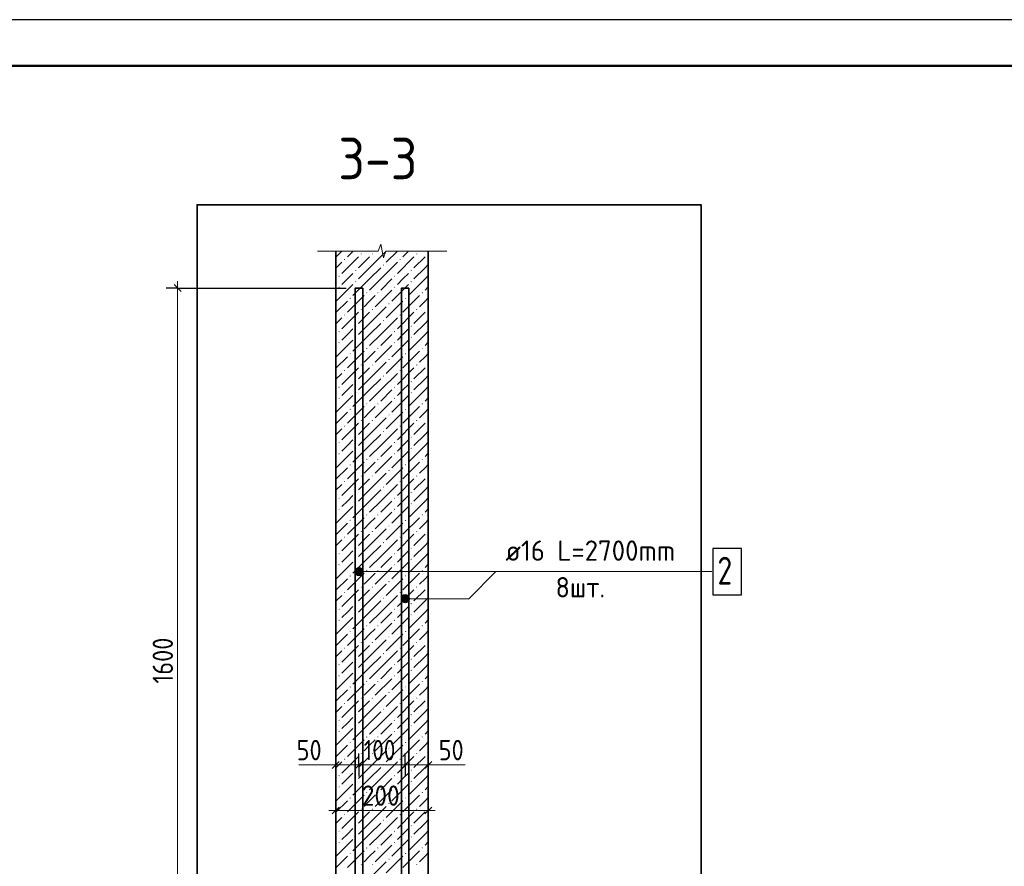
# Model space of a CAD drawing. Header units: millimetres. Extents: x 0 to 42000, y 0 to 29700.
# Tile 11 of 12: x 20708 to 31354, y 20550 to 29700. Entities that reach past the tile are written whole.
import ezdxf

# ---------------------------------------------------------------- set-up
doc = ezdxf.new("R2010")
doc.units = ezdxf.units.MM
for name, color, linetype, lineweight in [('Standard', 7, 'Continuous', 25), ('Выпуски ДОП Г-обр.', 52, 'Continuous', 25), ('ЖБ Пилон', 7, 'Continuous', 35), ('Размерная линия_ общее', 7, 'Continuous', 13), ('Текст_ общее', 7, 'Continuous', 25)]:
    doc.layers.add(name, color=color, linetype=linetype, lineweight=lineweight)
doc.styles.add('ISOCPEUR', font='txt')

msp = doc.modelspace()

# ---------------------------------------------------------------- hatches: boundary and pattern name
at = {"layer": 'Standard', "linetype": 'Continuous', "lineweight": 13, "transparency": 33554687}
for points in [[(24337, 23712), (24337, 23757), (24331, 23735)], [(24353, 23696), (24353, 23774), (24337, 23757)], [(24353, 23696), (24337, 23757), (24337, 23712)], [(24376, 23690), (24376, 23780), (24353, 23774)], [(24376, 23690), (24353, 23774), (24353, 23696)], [(24398, 23696), (24398, 23774), (24376, 23780)], [(24398, 23696), (24376, 23780), (24376, 23690)], [(24415, 23712), (24415, 23757), (24398, 23774)], [(24415, 23712), (24398, 23774), (24398, 23696)], [(24415, 23757), (24415, 23712), (24421, 23735)], [(24837, 23420), (24837, 23465), (24831, 23442)], [(24853, 23404), (24853, 23481), (24837, 23465)], [(24853, 23404), (24837, 23465), (24837, 23420)], [(24876, 23397), (24876, 23487), (24853, 23481)], [(24876, 23397), (24853, 23481), (24853, 23404)], [(24898, 23404), (24898, 23481), (24876, 23487)], [(24898, 23404), (24876, 23487), (24876, 23397)], [(24915, 23420), (24915, 23465), (24898, 23481)], [(24915, 23420), (24898, 23481), (24898, 23404)], [(24915, 23465), (24915, 23420), (24921, 23442)]]:
    msp.add_hatch(color=7, dxfattribs=at).paths.add_polyline_path(points)
at = {"layer": 'ЖБ Пилон', "linetype": 'Continuous', "lineweight": 18, "transparency": 33554687}
for points in [[(24394, 27168), (24401, 27175), (24407, 27168), (24401, 27162)], [(24514, 27168), (24521, 27175), (24527, 27168), (24521, 27162)], [(24994, 27168), (25001, 27175), (25007, 27168), (25001, 27162)], [(25114, 27168), (25121, 27175), (25126, 27170), (25126, 27167), (25121, 27162)], [(24214, 27108), (24221, 27115), (24227, 27108), (24221, 27102)], [(24634, 27048), (24641, 27055), (24647, 27048), (24641, 27042)], [(24814, 27108), (24821, 27115), (24827, 27108), (24821, 27102)], [(24334, 26988), (24341, 26995), (24347, 26988), (24341, 26982)], [(24934, 26988), (24941, 26995), (24947, 26988), (24941, 26982)], [(24154, 26928), (24161, 26935), (24167, 26928), (24161, 26922)], [(24334, 26868), (24341, 26875), (24347, 26868), (24341, 26862)], [(24754, 26928), (24761, 26935), (24767, 26928), (24761, 26922)], [(24934, 26868), (24941, 26875), (24947, 26868), (24941, 26862)], [(24154, 26808), (24161, 26815), (24167, 26808), (24161, 26802)], [(24454, 26748), (24461, 26755), (24467, 26748), (24461, 26742)], [(24574, 26748), (24581, 26755), (24587, 26748), (24581, 26742)], [(24754, 26808), (24761, 26815), (24767, 26808), (24761, 26802)], [(25054, 26748), (25061, 26755), (25067, 26748), (25061, 26742)], [(24274, 26688), (24281, 26695), (24287, 26688), (24281, 26682)], [(24694, 26628), (24701, 26635), (24707, 26628), (24701, 26622)], [(24874, 26688), (24881, 26695), (24887, 26688), (24881, 26682)], [(24214, 26508), (24221, 26515), (24227, 26508), (24221, 26502)], [(24394, 26568), (24401, 26575), (24407, 26568), (24401, 26562)], [(24514, 26568), (24521, 26575), (24527, 26568), (24521, 26562)], [(24814, 26508), (24821, 26515), (24827, 26508), (24821, 26502)], [(24994, 26568), (25001, 26575), (25007, 26568), (25001, 26562)], [(25114, 26568), (25121, 26575), (25126, 26570), (25126, 26567), (25121, 26562)], [(24634, 26448), (24641, 26455), (24647, 26448), (24641, 26442)], [(24154, 26328), (24161, 26335), (24167, 26328), (24161, 26322)], [(24334, 26388), (24341, 26395), (24347, 26388), (24341, 26382)], [(24754, 26328), (24761, 26335), (24767, 26328), (24761, 26322)], [(24934, 26388), (24941, 26395), (24947, 26388), (24941, 26382)], [(24154, 26208), (24161, 26215), (24167, 26208), (24161, 26202)], [(24334, 26268), (24341, 26275), (24347, 26268), (24341, 26262)], [(24754, 26208), (24761, 26215), (24767, 26208), (24761, 26202)], [(24934, 26268), (24941, 26275), (24947, 26268), (24941, 26262)], [(24274, 26088), (24281, 26095), (24287, 26088), (24281, 26082)], [(24454, 26148), (24461, 26155), (24467, 26148), (24461, 26142)], [(24574, 26148), (24581, 26155), (24587, 26148), (24581, 26142)], [(24874, 26088), (24881, 26095), (24887, 26088), (24881, 26082)], [(25054, 26148), (25061, 26155), (25067, 26148), (25061, 26142)], [(24694, 26028), (24701, 26035), (24707, 26028), (24701, 26022)], [(24214, 25908), (24221, 25915), (24227, 25908), (24221, 25902)], [(24394, 25968), (24401, 25975), (24407, 25968), (24401, 25962)], [(24514, 25968), (24521, 25975), (24527, 25968), (24521, 25962)], [(24814, 25908), (24821, 25915), (24827, 25908), (24821, 25902)], [(24994, 25968), (25001, 25975), (25007, 25968), (25001, 25962)], [(25114, 25968), (25121, 25975), (25126, 25970), (25126, 25967), (25121, 25962)], [(24334, 25788), (24341, 25795), (24347, 25788), (24341, 25782)], [(24634, 25848), (24641, 25855), (24647, 25848), (24641, 25842)], [(24934, 25788), (24941, 25795), (24947, 25788), (24941, 25782)], [(24154, 25728), (24161, 25735), (24167, 25728), (24161, 25722)], [(24334, 25668), (24341, 25675), (24347, 25668), (24341, 25662)], [(24754, 25728), (24761, 25735), (24767, 25728), (24761, 25722)], [(24934, 25668), (24941, 25675), (24947, 25668), (24941, 25662)], [(24154, 25608), (24161, 25615), (24167, 25608), (24161, 25602)], [(24454, 25548), (24461, 25555), (24467, 25548), (24461, 25542)], [(24574, 25548), (24581, 25555), (24587, 25548), (24581, 25542)], [(24754, 25608), (24761, 25615), (24767, 25608), (24761, 25602)], [(25054, 25548), (25061, 25555), (25067, 25548), (25061, 25542)], [(24274, 25488), (24281, 25495), (24287, 25488), (24281, 25482)], [(24874, 25488), (24881, 25495), (24887, 25488), (24881, 25482)], [(24394, 25368), (24401, 25375), (24407, 25368), (24401, 25362)], [(24514, 25368), (24521, 25375), (24527, 25368), (24521, 25362)], [(24694, 25428), (24701, 25435), (24707, 25428), (24701, 25422)], [(24994, 25368), (25001, 25375), (25007, 25368), (25001, 25362)], [(25114, 25368), (25121, 25375), (25126, 25370), (25126, 25367), (25121, 25362)], [(24214, 25308), (24221, 25315), (24227, 25308), (24221, 25302)], [(24634, 25248), (24641, 25255), (24647, 25248), (24641, 25242)], [(24814, 25308), (24821, 25315), (24827, 25308), (24821, 25302)], [(24154, 25128), (24161, 25135), (24167, 25128), (24161, 25122)], [(24334, 25188), (24341, 25195), (24347, 25188), (24341, 25182)], [(24754, 25128), (24761, 25135), (24767, 25128), (24761, 25122)], [(24934, 25188), (24941, 25195), (24947, 25188), (24941, 25182)], [(24334, 25068), (24341, 25075), (24347, 25068), (24341, 25062)], [(24934, 25068), (24941, 25075), (24947, 25068), (24941, 25062)], [(24154, 25008), (24161, 25015), (24167, 25008), (24161, 25002)], [(24454, 24948), (24461, 24955), (24467, 24948), (24461, 24942)], [(24574, 24948), (24581, 24955), (24587, 24948), (24581, 24942)], [(24754, 25008), (24761, 25015), (24767, 25008), (24761, 25002)], [(25054, 24948), (25061, 24955), (25067, 24948), (25061, 24942)], [(24274, 24888), (24281, 24895), (24287, 24888), (24281, 24882)], [(24694, 24828), (24701, 24835), (24707, 24828), (24701, 24822)], [(24874, 24888), (24881, 24895), (24887, 24888), (24881, 24882)], [(24214, 24708), (24221, 24715), (24227, 24708), (24221, 24702)], [(24394, 24768), (24401, 24775), (24407, 24768), (24401, 24762)], [(24514, 24768), (24521, 24775), (24527, 24768), (24521, 24762)], [(24814, 24708), (24821, 24715), (24827, 24708), (24821, 24702)], [(24994, 24768), (25001, 24775), (25007, 24768), (25001, 24762)], [(25114, 24768), (25121, 24775), (25126, 24770), (25126, 24767), (25121, 24762)], [(24334, 24588), (24341, 24595), (24347, 24588), (24341, 24582)], [(24634, 24648), (24641, 24655), (24647, 24648), (24641, 24642)], [(24934, 24588), (24941, 24595), (24947, 24588), (24941, 24582)], [(24154, 24528), (24161, 24535), (24167, 24528), (24161, 24522)], [(24754, 24528), (24761, 24535), (24767, 24528), (24761, 24522)], [(24154, 24408), (24161, 24415), (24167, 24408), (24161, 24402)], [(24334, 24468), (24341, 24475), (24347, 24468), (24341, 24462)], [(24754, 24408), (24761, 24415), (24767, 24408), (24761, 24402)], [(24934, 24468), (24941, 24475), (24947, 24468), (24941, 24462)], [(24274, 24288), (24281, 24295), (24287, 24288), (24281, 24282)], [(24454, 24348), (24461, 24355), (24467, 24348), (24461, 24342)], [(24574, 24348), (24581, 24355), (24587, 24348), (24581, 24342)], [(24874, 24288), (24881, 24295), (24887, 24288), (24881, 24282)], [(25054, 24348), (25061, 24355), (25067, 24348), (25061, 24342)], [(24394, 24168), (24401, 24175), (24407, 24168), (24401, 24162)], [(24514, 24168), (24521, 24175), (24527, 24168), (24521, 24162)], [(24694, 24228), (24701, 24235), (24707, 24228), (24701, 24222)], [(24994, 24168), (25001, 24175), (25007, 24168), (25001, 24162)], [(25114, 24168), (25121, 24175), (25126, 24170), (25126, 24167), (25121, 24162)], [(24214, 24108), (24221, 24115), (24227, 24108), (24221, 24102)], [(24814, 24108), (24821, 24115), (24827, 24108), (24821, 24102)], [(24334, 23988), (24341, 23995), (24347, 23988), (24341, 23982)], [(24634, 24048), (24641, 24055), (24647, 24048), (24641, 24042)], [(24934, 23988), (24941, 23995), (24947, 23988), (24941, 23982)], [(24154, 23928), (24161, 23935), (24167, 23928), (24161, 23922)], [(24334, 23868), (24341, 23875), (24347, 23868), (24341, 23862)], [(24754, 23928), (24761, 23935), (24767, 23928), (24761, 23922)], [(24934, 23868), (24941, 23875), (24947, 23868), (24941, 23862)], [(24154, 23808), (24161, 23815), (24167, 23808), (24161, 23802)], [(24454, 23748), (24461, 23755), (24467, 23748), (24461, 23742)], [(24574, 23748), (24581, 23755), (24587, 23748), (24581, 23742)], [(24754, 23808), (24761, 23815), (24767, 23808), (24761, 23802)], [(25054, 23748), (25061, 23755), (25067, 23748), (25061, 23742)], [(24274, 23688), (24281, 23695), (24287, 23688), (24281, 23682)], [(24694, 23628), (24701, 23635), (24707, 23628), (24701, 23622)], [(24874, 23688), (24881, 23695), (24887, 23688), (24881, 23682)], [(24394, 23568), (24401, 23575), (24407, 23568), (24401, 23562)], [(24514, 23568), (24521, 23575), (24527, 23568), (24521, 23562)], [(24994, 23568), (25001, 23575), (25007, 23568), (25001, 23562)], [(25114, 23568), (25121, 23575), (25126, 23570), (25126, 23567), (25121, 23562)], [(24214, 23508), (24221, 23515), (24227, 23508), (24221, 23502)], [(24634, 23448), (24641, 23455), (24647, 23448), (24641, 23442)], [(24814, 23508), (24821, 23515), (24827, 23508), (24821, 23502)], [(24154, 23328), (24161, 23335), (24167, 23328), (24161, 23322)], [(24334, 23388), (24341, 23395), (24347, 23388), (24341, 23382)], [(24754, 23328), (24761, 23335), (24767, 23328), (24761, 23322)], [(24934, 23388), (24941, 23395), (24947, 23388), (24941, 23382)], [(24154, 23208), (24161, 23215), (24167, 23208), (24161, 23202)], [(24334, 23268), (24341, 23275), (24347, 23268), (24341, 23262)], [(24754, 23208), (24761, 23215), (24767, 23208), (24761, 23202)], [(24934, 23268), (24941, 23275), (24947, 23268), (24941, 23262)], [(24454, 23148), (24461, 23155), (24467, 23148), (24461, 23142)], [(24574, 23148), (24581, 23155), (24587, 23148), (24581, 23142)], [(25054, 23148), (25061, 23155), (25067, 23148), (25061, 23142)], [(24274, 23088), (24281, 23095), (24287, 23088), (24281, 23082)], [(24694, 23028), (24701, 23035), (24707, 23028), (24701, 23022)], [(24874, 23088), (24881, 23095), (24887, 23088), (24881, 23082)], [(24214, 22908), (24221, 22915), (24227, 22908), (24221, 22902)], [(24394, 22968), (24401, 22975), (24407, 22968), (24401, 22962)], [(24514, 22968), (24521, 22975), (24527, 22968), (24521, 22962)], [(24814, 22908), (24821, 22915), (24827, 22908), (24821, 22902)], [(24994, 22968), (25001, 22975), (25007, 22968), (25001, 22962)], [(25114, 22968), (25121, 22975), (25126, 22970), (25126, 22967), (25121, 22962)], [(24334, 22788), (24341, 22795), (24347, 22788), (24341, 22782)], [(24634, 22848), (24641, 22855), (24647, 22848), (24641, 22842)], [(24934, 22788), (24941, 22795), (24947, 22788), (24941, 22782)], [(24154, 22728), (24161, 22735), (24167, 22728), (24161, 22722)], [(24754, 22728), (24761, 22735), (24767, 22728), (24761, 22722)], [(24154, 22608), (24161, 22615), (24167, 22608), (24161, 22602)], [(24334, 22668), (24341, 22675), (24347, 22668), (24341, 22662)], [(24754, 22608), (24761, 22615), (24767, 22608), (24761, 22602)], [(24934, 22668), (24941, 22675), (24947, 22668), (24941, 22662)], [(24274, 22488), (24281, 22495), (24287, 22488), (24281, 22482)], [(24454, 22548), (24461, 22555), (24467, 22548), (24461, 22542)], [(24574, 22548), (24581, 22555), (24587, 22548), (24581, 22542)], [(24874, 22488), (24881, 22495), (24887, 22488), (24881, 22482)], [(25054, 22548), (25061, 22555), (25067, 22548), (25061, 22542)], [(24394, 22368), (24401, 22375), (24407, 22368), (24401, 22362)], [(24514, 22368), (24521, 22375), (24527, 22368), (24521, 22362)], [(24694, 22428), (24701, 22435), (24707, 22428), (24701, 22422)], [(24994, 22368), (25001, 22375), (25007, 22368), (25001, 22362)], [(25114, 22368), (25121, 22375), (25126, 22370), (25126, 22367), (25121, 22362)], [(24214, 22308), (24221, 22315), (24227, 22308), (24221, 22302)], [(24634, 22248), (24641, 22255), (24647, 22248), (24641, 22242)], [(24814, 22308), (24821, 22315), (24827, 22308), (24821, 22302)], [(24334, 22188), (24341, 22195), (24347, 22188), (24341, 22182)], [(24934, 22188), (24941, 22195), (24947, 22188), (24941, 22182)], [(24154, 22128), (24161, 22135), (24167, 22128), (24161, 22122)], [(24334, 22068), (24341, 22075), (24347, 22068), (24341, 22062)], [(24754, 22128), (24761, 22135), (24767, 22128), (24761, 22122)], [(24934, 22068), (24941, 22075), (24947, 22068), (24941, 22062)], [(24154, 22008), (24161, 22015), (24167, 22008), (24161, 22002)], [(24454, 21948), (24461, 21955), (24467, 21948), (24461, 21942)], [(24574, 21948), (24581, 21955), (24587, 21948), (24581, 21942)], [(24754, 22008), (24761, 22015), (24767, 22008), (24761, 22002)], [(25054, 21948), (25061, 21955), (25067, 21948), (25061, 21942)], [(24274, 21888), (24281, 21895), (24287, 21888), (24281, 21882)], [(24694, 21828), (24701, 21835), (24707, 21828), (24701, 21822)], [(24874, 21888), (24881, 21895), (24887, 21888), (24881, 21882)], [(24394, 21768), (24401, 21775), (24407, 21768), (24401, 21762)], [(24514, 21768), (24521, 21775), (24527, 21768), (24521, 21762)], [(24994, 21768), (25001, 21775), (25007, 21768), (25001, 21762)], [(25114, 21768), (25121, 21775), (25126, 21770), (25126, 21767), (25121, 21762)], [(24214, 21708), (24221, 21715), (24227, 21708), (24221, 21702)], [(24634, 21648), (24641, 21655), (24647, 21648), (24641, 21642)], [(24814, 21708), (24821, 21715), (24827, 21708), (24821, 21702)], [(24154, 21528), (24161, 21535), (24167, 21528), (24161, 21522)], [(24334, 21588), (24341, 21595), (24347, 21588), (24341, 21582)], [(24754, 21528), (24761, 21535), (24767, 21528), (24761, 21522)], [(24934, 21588), (24941, 21595), (24947, 21588), (24941, 21582)], [(24154, 21408), (24161, 21415), (24167, 21408), (24161, 21402)], [(24334, 21468), (24341, 21475), (24347, 21468), (24341, 21462)], [(24754, 21408), (24761, 21415), (24767, 21408), (24761, 21402)], [(24934, 21468), (24941, 21475), (24947, 21468), (24941, 21462)], [(24274, 21288), (24281, 21295), (24287, 21288), (24281, 21282)], [(24454, 21348), (24461, 21355), (24467, 21348), (24461, 21342)], [(24574, 21348), (24581, 21355), (24587, 21348), (24581, 21342)], [(24874, 21288), (24881, 21295), (24887, 21288), (24881, 21282)], [(25054, 21348), (25061, 21355), (25067, 21348), (25061, 21342)], [(24694, 21228), (24701, 21235), (24707, 21228), (24701, 21222)], [(24214, 21108), (24221, 21115), (24227, 21108), (24221, 21102)], [(24394, 21168), (24401, 21175), (24407, 21168), (24401, 21162)], [(24514, 21168), (24521, 21175), (24527, 21168), (24521, 21162)], [(24814, 21108), (24821, 21115), (24827, 21108), (24821, 21102)], [(24994, 21168), (25001, 21175), (25007, 21168), (25001, 21162)], [(25114, 21168), (25121, 21175), (25126, 21170), (25126, 21167), (25121, 21162)], [(24334, 20988), (24341, 20995), (24347, 20988), (24341, 20982)], [(24634, 21048), (24641, 21055), (24647, 21048), (24641, 21042)], [(24934, 20988), (24941, 20995), (24947, 20988), (24941, 20982)], [(24154, 20928), (24161, 20935), (24167, 20928), (24161, 20922)], [(24334, 20868), (24341, 20875), (24347, 20868), (24341, 20862)], [(24754, 20928), (24761, 20935), (24767, 20928), (24761, 20922)], [(24934, 20868), (24941, 20875), (24947, 20868), (24941, 20862)], [(24154, 20808), (24161, 20815), (24167, 20808), (24161, 20802)], [(24754, 20808), (24761, 20815), (24767, 20808), (24761, 20802)], [(24274, 20688), (24281, 20695), (24287, 20688), (24281, 20682)], [(24454, 20748), (24461, 20755), (24467, 20748), (24461, 20742)], [(24574, 20748), (24581, 20755), (24587, 20748), (24581, 20742)], [(24874, 20688), (24881, 20695), (24887, 20688), (24881, 20682)], [(25054, 20748), (25061, 20755), (25067, 20748), (25061, 20742)], [(24394, 20568), (24401, 20575), (24407, 20568), (24401, 20562)], [(24514, 20568), (24521, 20575), (24527, 20568), (24521, 20562)], [(24694, 20628), (24701, 20635), (24707, 20628), (24701, 20622)], [(24994, 20568), (25001, 20575), (25007, 20568), (25001, 20562)], [(25114, 20568), (25121, 20575), (25126, 20570), (25126, 20567), (25121, 20562)]]:
    msp.add_hatch(color=7, dxfattribs=at).paths.add_polyline_path(points, flags=16)

# ---------------------------------------------------------------- linework, layer by layer
at = {"layer": 'Standard', "color": 7, "linetype": 'Continuous', "lineweight": 13, "transparency": 33554687}
for p, q in [((24584, 27200), (24612, 27275)), ((24612, 27275), (24640, 27125)), ((23926, 27200), (24584, 27200)), ((24640, 27125), (24668, 27200)), ((24668, 27200), (25326, 27200)), ((25326, 27200), (25326, 27200)), ((24376, 23780), (24376, 23780)), ((24331, 23735), (24331, 23735)), ((24376, 23690), (24376, 23690)), ((24421, 23735), (24421, 23735)), ((24831, 23442), (24831, 23442)), ((24876, 23487), (24876, 23487)), ((24921, 23442), (24921, 23442)), ((24876, 23397), (24876, 23397)), ((23726, 21646), (24126, 21646)), ((25126, 21646), (25526, 21646))]:
    msp.add_line(p, q, dxfattribs=at)
at = {"layer": 'Standard', "color": 7, "linetype": 'Continuous', "lineweight": 25, "transparency": 33554687}
msp.add_lwpolyline([(0, 0), (42000, 0), (42000, 29700), (0, 29700), (0, 0)], close=True, dxfattribs=at)
at = {"layer": 'Standard', "color": 7, "linetype": 'Continuous', "lineweight": 50, "transparency": 33554687}
msp.add_lwpolyline([(2000, 29200), (41500, 29200), (41500, 500), (2000, 500), (2000, 29200)], close=True, dxfattribs=at)
at = {"layer": 'Standard', "color": 251, "linetype": 'Continuous', "lineweight": 13, "true_color": 0x656565, "transparency": 33554687}
msp.add_lwpolyline([(41500, 29200), (2000, 29200), (2000, 6000), (41500, 6000), (41500, 29200)], dxfattribs=at)
at = {"layer": 'Standard', "color": 254, "linetype": 'Continuous', "lineweight": 35, "true_color": 0xc4c4ff, "transparency": 33554687}
msp.add_lwpolyline([(22626, 12300), (28076, 12300), (28076, 27700), (22626, 27700), (22626, 12300)], dxfattribs=at)
at = {"layer": 'Standard', "color": 7, "linetype": 'Continuous', "lineweight": 13, "transparency": 33554687}
for points in [[(28192, 23735), (24764, 23735), (24376, 23735)], [(25857, 23735), (25564, 23442), (24876, 23442)]]:
    msp.add_lwpolyline(points, dxfattribs=at)
for centre in [(24376, 23735), (24876, 23442)]:
    msp.add_circle(centre, 45, dxfattribs=at)
at = {"layer": 'Выпуски ДОП Г-обр.', "color": 26, "linetype": 'Continuous', "lineweight": 35, "true_color": 0x6e2814, "transparency": 33554687}
for points in [[(24416, 26800), (24416, 13300), (24336, 13300), (24336, 26800), (24416, 26800)], [(24416, 26800), (24416, 13300), (24336, 13300), (24336, 26800), (24416, 26800)], [(24916, 26800), (24916, 13300), (24836, 13300), (24836, 26800), (24916, 26800)], [(24916, 26800), (24916, 13300), (24836, 13300), (24836, 26800), (24916, 26800)]]:
    msp.add_lwpolyline(points, dxfattribs=at)
at = {"layer": 'Выпуски ДОП Г-обр.', "color": 7, "linetype": 'Continuous', "lineweight": 25, "transparency": 33554687}
msp.add_lwpolyline([(28202, 23485), (28512, 23485), (28512, 23985), (28202, 23985), (28202, 23485)], dxfattribs=at)
at = {"layer": 'ЖБ Пилон', "color": 9, "linetype": 'Continuous', "lineweight": 18, "true_color": 0xc7c7c7, "transparency": 33554687}
for p, q in [((24192, 27200), (24126, 27134)), ((24312, 27200), (24251, 27138)), ((24431, 27198), (24432, 27200)), ((24491, 27018), (24671, 27198)), ((24552, 27200), (24551, 27198)), ((24792, 27200), (24671, 27078)), ((24912, 27200), (24851, 27138)), ((25031, 27198), (25032, 27200)), ((24126, 27014), (24191, 27078)), ((24371, 27138), (24191, 26958)), ((24491, 27138), (24371, 27018)), ((24611, 26898), (24791, 27078)), ((24971, 27138), (24791, 26958)), ((25091, 27138), (24971, 27018)), ((25091, 27018), (25126, 27054)), ((24251, 26898), (24311, 26958)), ((24491, 27018), (24371, 26898)), ((24611, 27018), (24491, 26898)), ((24851, 26898), (24911, 26958)), ((25091, 27018), (24971, 26898)), ((24131, 26898), (24126, 26894)), ((24311, 26838), (24131, 26658)), ((24191, 26838), (24251, 26898)), ((24491, 26898), (24311, 26718)), ((24611, 26898), (24491, 26778)), ((24731, 26898), (24611, 26778)), ((24911, 26838), (24731, 26658)), ((24791, 26838), (24851, 26898)), ((25091, 26898), (24911, 26718)), ((25126, 26934), (25091, 26898)), ((24131, 26778), (24126, 26774)), ((24731, 26778), (24551, 26598)), ((25126, 26814), (25091, 26778)), ((24251, 26658), (24126, 26534)), ((24431, 26718), (24251, 26538)), ((24431, 26598), (24491, 26658)), ((24491, 26658), (24551, 26718)), ((24851, 26658), (24671, 26478)), ((25031, 26718), (24851, 26538)), ((25031, 26598), (25091, 26658)), ((25091, 26658), (25126, 26694)), ((24371, 26538), (24191, 26358)), ((24491, 26538), (24371, 26418)), ((24491, 26418), (24671, 26598)), ((24971, 26538), (24791, 26358)), ((25091, 26538), (24971, 26418)), ((24126, 26414), (24191, 26478)), ((24491, 26418), (24371, 26298)), ((24611, 26418), (24491, 26298)), ((24611, 26298), (24791, 26478)), ((25091, 26418), (24971, 26298)), ((25091, 26418), (25126, 26454)), ((24131, 26298), (24126, 26294)), ((24191, 26238), (24251, 26298)), ((24251, 26298), (24311, 26358)), ((24491, 26298), (24311, 26118)), ((24611, 26298), (24491, 26178)), ((24731, 26298), (24611, 26178)), ((24791, 26238), (24851, 26298)), ((24851, 26298), (24911, 26358)), ((25091, 26298), (24911, 26118)), ((25126, 26334), (25091, 26298)), ((24311, 26238), (24131, 26058)), ((24911, 26238), (24731, 26058)), ((25126, 26214), (25091, 26178)), ((24131, 26178), (24126, 26174)), ((24431, 26118), (24251, 25938)), ((24491, 26058), (24551, 26118)), ((24731, 26178), (24551, 25998)), ((25031, 26118), (24851, 25938)), ((25091, 26058), (25126, 26094)), ((24251, 26058), (24126, 25934)), ((24431, 25998), (24491, 26058)), ((24491, 25818), (24671, 25998)), ((24851, 26058), (24671, 25878)), ((25031, 25998), (25091, 26058)), ((24126, 25814), (24191, 25878)), ((24371, 25938), (24191, 25758)), ((24491, 25938), (24371, 25818)), ((24611, 25698), (24791, 25878)), ((24971, 25938), (24791, 25758)), ((25091, 25938), (24971, 25818)), ((24491, 25818), (24371, 25698)), ((24611, 25818), (24491, 25698)), ((25091, 25818), (24971, 25698)), ((25091, 25818), (25126, 25854)), ((24131, 25698), (24126, 25694)), ((24191, 25638), (24251, 25698)), ((24251, 25698), (24311, 25758)), ((24491, 25698), (24311, 25518)), ((24611, 25698), (24491, 25578)), ((24731, 25698), (24611, 25578)), ((24791, 25638), (24851, 25698)), ((24851, 25698), (24911, 25758)), ((25091, 25698), (24911, 25518)), ((25126, 25734), (25091, 25698)), ((24131, 25578), (24126, 25574)), ((24311, 25638), (24131, 25458)), ((24731, 25578), (24551, 25398)), ((24911, 25638), (24731, 25458)), ((25126, 25614), (25091, 25578)), ((24251, 25458), (24126, 25334)), ((24431, 25518), (24251, 25338)), ((24431, 25398), (24491, 25458)), ((24491, 25458), (24551, 25518)), ((24851, 25458), (24671, 25278)), ((25031, 25518), (24851, 25338)), ((25031, 25398), (25091, 25458)), ((25091, 25458), (25126, 25494)), ((24371, 25338), (24191, 25158)), ((24491, 25338), (24371, 25218)), ((24491, 25218), (24671, 25398)), ((24971, 25338), (24791, 25158)), ((25091, 25338), (24971, 25218)), ((24126, 25214), (24191, 25278)), ((24611, 25098), (24791, 25278)), ((25091, 25218), (25126, 25254)), ((24251, 25098), (24311, 25158)), ((24491, 25218), (24371, 25098)), ((24611, 25218), (24491, 25098)), ((24851, 25098), (24911, 25158)), ((25091, 25218), (24971, 25098)), ((25126, 25134), (25091, 25098)), ((24131, 25098), (24126, 25094)), ((24311, 25038), (24131, 24858)), ((24191, 25038), (24251, 25098)), ((24491, 25098), (24311, 24918)), ((24611, 25098), (24491, 24978)), ((24731, 25098), (24611, 24978)), ((24911, 25038), (24731, 24858)), ((24791, 25038), (24851, 25098)), ((25091, 25098), (24911, 24918)), ((24131, 24978), (24126, 24974)), ((24431, 24918), (24251, 24738)), ((24491, 24858), (24551, 24918)), ((24731, 24978), (24551, 24798)), ((25031, 24918), (24851, 24738)), ((25126, 25014), (25091, 24978)), ((24251, 24858), (24126, 24734)), ((24431, 24798), (24491, 24858)), ((24851, 24858), (24671, 24678)), ((25031, 24798), (25091, 24858)), ((25091, 24858), (25126, 24894)), ((24371, 24738), (24191, 24558)), ((24491, 24738), (24371, 24618)), ((24491, 24618), (24671, 24798)), ((24971, 24738), (24791, 24558)), ((25091, 24738), (24971, 24618)), ((24126, 24614), (24191, 24678)), ((24491, 24618), (24371, 24498)), ((24611, 24618), (24491, 24498)), ((24611, 24498), (24791, 24678)), ((25091, 24618), (24971, 24498)), ((25091, 24618), (25126, 24654)), ((24131, 24498), (24126, 24494)), ((24191, 24438), (24251, 24498)), ((24251, 24498), (24311, 24558)), ((24491, 24498), (24311, 24318)), ((24611, 24498), (24491, 24378)), ((24731, 24498), (24611, 24378)), ((24791, 24438), (24851, 24498)), ((24851, 24498), (24911, 24558)), ((25091, 24498), (24911, 24318)), ((25126, 24534), (25091, 24498)), ((24311, 24438), (24131, 24258)), ((24911, 24438), (24731, 24258)), ((25126, 24414), (25091, 24378)), ((24131, 24378), (24126, 24374)), ((24431, 24318), (24251, 24138)), ((24491, 24258), (24551, 24318)), ((24731, 24378), (24551, 24198)), ((25031, 24318), (24851, 24138)), ((25091, 24258), (25126, 24294)), ((24251, 24258), (24126, 24134)), ((24431, 24198), (24491, 24258)), ((24491, 24018), (24671, 24198)), ((24851, 24258), (24671, 24078)), ((25031, 24198), (25091, 24258)), ((24126, 24014), (24191, 24078)), ((24371, 24138), (24191, 23958)), ((24491, 24138), (24371, 24018)), ((24611, 23898), (24791, 24078)), ((24971, 24138), (24791, 23958)), ((25091, 24138), (24971, 24018)), ((24251, 23898), (24311, 23958)), ((24491, 24018), (24371, 23898)), ((24611, 24018), (24491, 23898)), ((24851, 23898), (24911, 23958)), ((25091, 24018), (24971, 23898)), ((25091, 24018), (25126, 24054)), ((24131, 23898), (24126, 23894)), ((24191, 23838), (24251, 23898)), ((24491, 23898), (24311, 23718)), ((24611, 23898), (24491, 23778)), ((24731, 23898), (24611, 23778)), ((24791, 23838), (24851, 23898)), ((25091, 23898), (24911, 23718)), ((25126, 23934), (25091, 23898)), ((24131, 23778), (24126, 23774)), ((24311, 23838), (24131, 23658)), ((24731, 23778), (24551, 23598)), ((24911, 23838), (24731, 23658)), ((25126, 23814), (25091, 23778)), ((24251, 23658), (24126, 23534)), ((24431, 23718), (24251, 23538)), ((24431, 23598), (24491, 23658)), ((24491, 23658), (24551, 23718)), ((24851, 23658), (24671, 23478)), ((25031, 23718), (24851, 23538)), ((25031, 23598), (25091, 23658)), ((25091, 23658), (25126, 23694)), ((24371, 23538), (24191, 23358)), ((24491, 23538), (24371, 23418)), ((24491, 23418), (24671, 23598)), ((24971, 23538), (24791, 23358)), ((25091, 23538), (24971, 23418)), ((24126, 23414), (24191, 23478)), ((24611, 23298), (24791, 23478)), ((25091, 23418), (25126, 23454)), ((24251, 23298), (24311, 23358)), ((24491, 23418), (24371, 23298)), ((24611, 23418), (24491, 23298)), ((24851, 23298), (24911, 23358)), ((25091, 23418), (24971, 23298)), ((25126, 23334), (25091, 23298)), ((24131, 23298), (24126, 23294)), ((24311, 23238), (24131, 23058)), ((24191, 23238), (24251, 23298)), ((24491, 23298), (24311, 23118)), ((24611, 23298), (24491, 23178)), ((24731, 23298), (24611, 23178)), ((24911, 23238), (24731, 23058)), ((24791, 23238), (24851, 23298)), ((25091, 23298), (24911, 23118)), ((25126, 23214), (25091, 23178)), ((24131, 23178), (24126, 23174)), ((24431, 23118), (24251, 22938)), ((24491, 23058), (24551, 23118)), ((24731, 23178), (24551, 22998)), ((25031, 23118), (24851, 22938)), ((24251, 23058), (24126, 22934)), ((24431, 22998), (24491, 23058)), ((24491, 22818), (24671, 22998)), ((24851, 23058), (24671, 22878)), ((25031, 22998), (25091, 23058)), ((25091, 23058), (25126, 23094)), ((24371, 22938), (24191, 22758)), ((24491, 22938), (24371, 22818)), ((24971, 22938), (24791, 22758)), ((25091, 22938), (24971, 22818)), ((24126, 22814), (24191, 22878)), ((24491, 22818), (24371, 22698)), ((24611, 22818), (24491, 22698)), ((24611, 22698), (24791, 22878)), ((25091, 22818), (24971, 22698)), ((25091, 22818), (25126, 22854)), ((24131, 22698), (24126, 22694)), ((24191, 22638), (24251, 22698)), ((24251, 22698), (24311, 22758)), ((24491, 22698), (24311, 22518)), ((24611, 22698), (24491, 22578)), ((24731, 22698), (24611, 22578)), ((24791, 22638), (24851, 22698)), ((24851, 22698), (24911, 22758)), ((25091, 22698), (24911, 22518)), ((25126, 22734), (25091, 22698)), ((24131, 22578), (24126, 22574)), ((24311, 22638), (24131, 22458)), ((24731, 22578), (24551, 22398)), ((24911, 22638), (24731, 22458)), ((25126, 22614), (25091, 22578)), ((24431, 22518), (24251, 22338)), ((24491, 22458), (24551, 22518)), ((25031, 22518), (24851, 22338)), ((25091, 22458), (25126, 22494)), ((24251, 22458), (24126, 22334)), ((24431, 22398), (24491, 22458)), ((24491, 22218), (24671, 22398)), ((24851, 22458), (24671, 22278)), ((25031, 22398), (25091, 22458)), ((24126, 22214), (24191, 22278)), ((24371, 22338), (24191, 22158)), ((24491, 22338), (24371, 22218)), ((24611, 22098), (24791, 22278)), ((24971, 22338), (24791, 22158)), ((25091, 22338), (24971, 22218)), ((25091, 22218), (25126, 22254)), ((24251, 22098), (24311, 22158)), ((24491, 22218), (24371, 22098)), ((24611, 22218), (24491, 22098)), ((24851, 22098), (24911, 22158)), ((25091, 22218), (24971, 22098)), ((24131, 22098), (24126, 22094)), ((24311, 22038), (24131, 21858)), ((24191, 22038), (24251, 22098)), ((24491, 22098), (24311, 21918)), ((24611, 22098), (24491, 21978)), ((24731, 22098), (24611, 21978)), ((24911, 22038), (24731, 21858)), ((24791, 22038), (24851, 22098)), ((25091, 22098), (24911, 21918)), ((25126, 22134), (25091, 22098)), ((24131, 21978), (24126, 21974)), ((24731, 21978), (24551, 21798)), ((25126, 22014), (25091, 21978)), ((24251, 21858), (24126, 21734)), ((24431, 21918), (24251, 21738)), ((24431, 21798), (24491, 21858)), ((24491, 21858), (24551, 21918)), ((24851, 21858), (24671, 21678)), ((25031, 21918), (24851, 21738)), ((25031, 21798), (25091, 21858)), ((25091, 21858), (25126, 21894)), ((24371, 21738), (24191, 21558)), ((24491, 21738), (24371, 21618)), ((24491, 21618), (24671, 21798)), ((24971, 21738), (24791, 21558)), ((25091, 21738), (24971, 21618)), ((24126, 21614), (24191, 21678)), ((24491, 21618), (24371, 21498)), ((24611, 21618), (24491, 21498)), ((24611, 21498), (24791, 21678)), ((25091, 21618), (24971, 21498)), ((25091, 21618), (25126, 21654)), ((24251, 21498), (24311, 21558)), ((24851, 21498), (24911, 21558)), ((25126, 21534), (25091, 21498)), ((24131, 21498), (24126, 21494)), ((24311, 21438), (24131, 21258)), ((24191, 21438), (24251, 21498)), ((24491, 21498), (24311, 21318)), ((24611, 21498), (24491, 21378)), ((24731, 21498), (24611, 21378)), ((24911, 21438), (24731, 21258)), ((24791, 21438), (24851, 21498)), ((25091, 21498), (24911, 21318)), ((25126, 21414), (25091, 21378)), ((24131, 21378), (24126, 21374)), ((24431, 21318), (24251, 21138)), ((24491, 21258), (24551, 21318)), ((24731, 21378), (24551, 21198)), ((25031, 21318), (24851, 21138)), ((25091, 21258), (25126, 21294)), ((24251, 21258), (24126, 21134)), ((24431, 21198), (24491, 21258)), ((24491, 21018), (24671, 21198)), ((24851, 21258), (24671, 21078)), ((25031, 21198), (25091, 21258)), ((24371, 21138), (24191, 20958)), ((24491, 21138), (24371, 21018)), ((24971, 21138), (24791, 20958)), ((25091, 21138), (24971, 21018)), ((24126, 21014), (24191, 21078)), ((24491, 21018), (24371, 20898)), ((24611, 21018), (24491, 20898)), ((24611, 20898), (24791, 21078)), ((25091, 21018), (24971, 20898)), ((25091, 21018), (25126, 21054)), ((24131, 20898), (24126, 20894)), ((24191, 20838), (24251, 20898)), ((24251, 20898), (24311, 20958)), ((24491, 20898), (24311, 20718)), ((24611, 20898), (24491, 20778)), ((24731, 20898), (24611, 20778)), ((24791, 20838), (24851, 20898)), ((24851, 20898), (24911, 20958)), ((25091, 20898), (24911, 20718)), ((25126, 20934), (25091, 20898)), ((24131, 20778), (24126, 20774)), ((24311, 20838), (24131, 20658)), ((24731, 20778), (24551, 20598)), ((24911, 20838), (24731, 20658)), ((25126, 20814), (25091, 20778)), ((24251, 20658), (24126, 20534)), ((24431, 20718), (24251, 20538)), ((24431, 20598), (24491, 20658)), ((24491, 20658), (24551, 20718)), ((24851, 20658), (24671, 20478)), ((25031, 20718), (24851, 20538)), ((25031, 20598), (25091, 20658)), ((25091, 20658), (25126, 20694)), ((24491, 20418), (24671, 20598))]:
    msp.add_line(p, q, dxfattribs=at)
at = {"layer": 'ЖБ Пилон', "color": 7, "linetype": 'Continuous', "lineweight": 35, "transparency": 33554687}
for p, q in [((24126, 27200), (24126, 18800)), ((25126, 18800), (25126, 27200))]:
    msp.add_line(p, q, dxfattribs=at)
at = {"layer": 'Размерная линия_ общее', "color": 7, "linetype": 'Continuous', "lineweight": 25, "transparency": 33554687}
for p, q in [((22378, 26838), (22453, 26763)), ((24163, 21683), (24088, 21608)), ((24413, 21683), (24338, 21608)), ((24913, 21683), (24838, 21608)), ((25163, 21683), (25088, 21608)), ((24088, 21116), (24163, 21191)), ((25088, 21116), (25163, 21191))]:
    msp.add_line(p, q, dxfattribs=at)
at = {"layer": 'Размерная линия_ общее', "color": 7, "linetype": 'Continuous', "lineweight": 13, "transparency": 33554687}
for p, q in [((22415, 26800), (22415, 26875)), ((24126, 21646), (24051, 21646)), ((24376, 21646), (24126, 21646)), ((24876, 21646), (24376, 21646)), ((25126, 21646), (24876, 21646)), ((25126, 21646), (25201, 21646)), ((24126, 21154), (24051, 21154)), ((24126, 21154), (25126, 21154)), ((25126, 21154), (25201, 21154))]:
    msp.add_line(p, q, dxfattribs=at)
at = {"layer": 'Размерная линия_ общее', "color": 253, "linetype": 'Continuous', "lineweight": -3, "true_color": 0xa0a0a0, "transparency": 33554687}
for p, q in [((22415, 26800), (22290, 26800)), ((22415, 26800), (22540, 26800)), ((22415, 26800), (24236, 26800)), ((24126, 21646), (24126, 21771)), ((24376, 21646), (24376, 21771)), ((24876, 21646), (24876, 21771)), ((25126, 21646), (25126, 21771)), ((24126, 21646), (24126, 21521)), ((24376, 21646), (24376, 21521)), ((24876, 21646), (24876, 21521)), ((25126, 21646), (25126, 21521)), ((24126, 21154), (24126, 21279)), ((25126, 21154), (25126, 21279)), ((24126, 21154), (24126, 21029)), ((24126, 21154), (24126, 21154)), ((25126, 21154), (25126, 21029)), ((25126, 21154), (25126, 21154))]:
    msp.add_line(p, q, dxfattribs=at)
at = {"layer": 'Размерная линия_ общее', "color": 7, "linetype": 'Continuous', "lineweight": 13, "transparency": 33554687}
msp.add_lwpolyline([(22415, 26800), (22415, 22429), (22415, 22429), (22415, 18800)], dxfattribs=at)

# ---------------------------------------------------------------- texts
at = {"layer": 'Выпуски ДОП Г-обр.', "color": 7, "linetype": 'Continuous', "lineweight": 13, "transparency": 33554687, "attachment_point": 7, "style": 'ISOCPEUR'}
for s, insert, char_height, width in [('\\W0.96;ø16 L=2700mm ', (25959, 23852), 220, 2150.52), ('\\W0.78;2', (28252, 23595), 300, 326.42)]:
    msp.add_mtext(s, dxfattribs=dict(at, insert=insert, char_height=char_height, width=width))
at = {"layer": 'Размерная линия_ общее', "color": 7, "linetype": 'Continuous', "lineweight": 25, "transparency": 33554687, "insert": (22365, 22525), "char_height": 220, "width": 666.9, "attachment_point": 7, "rotation": 90, "style": 'ISOCPEUR'}
msp.add_mtext('\\W0.87;1600', dxfattribs=at)
at = {"layer": 'Размерная линия_ общее', "color": 7, "linetype": 'Continuous', "lineweight": 25, "transparency": 33554687, "char_height": 220, "attachment_point": 7, "style": 'ISOCPEUR'}
for s, insert, width in [('\\W0.87;50', (23702, 21696), 403.93), ('\\W0.83;100', (24428, 21696), 508.57), ('\\W0.87;50', (25238, 21696), 403.92), ('\\W0.91;200', (24406, 21204), 562)]:
    msp.add_mtext(s, dxfattribs=dict(at, insert=insert, width=width))
at = {"layer": 'Текст_ общее', "color": 7, "linetype": 'Continuous', "lineweight": 50, "transparency": 33554687, "insert": (24153, 27975), "char_height": 450, "width": 1149.52, "attachment_point": 7, "style": 'ISOCPEUR'}
msp.add_mtext('\\W0.91;3-3', dxfattribs=at)
at = {"layer": 'Текст_ общее', "color": 7, "linetype": 'Continuous', "lineweight": 25, "transparency": 33554687, "insert": (26502, 23456), "char_height": 220, "width": 718.34, "attachment_point": 7, "style": 'ISOCPEUR'}
msp.add_mtext('\\W0.93;8шт.', dxfattribs=at)

doc.saveas('drawing.dxf')
